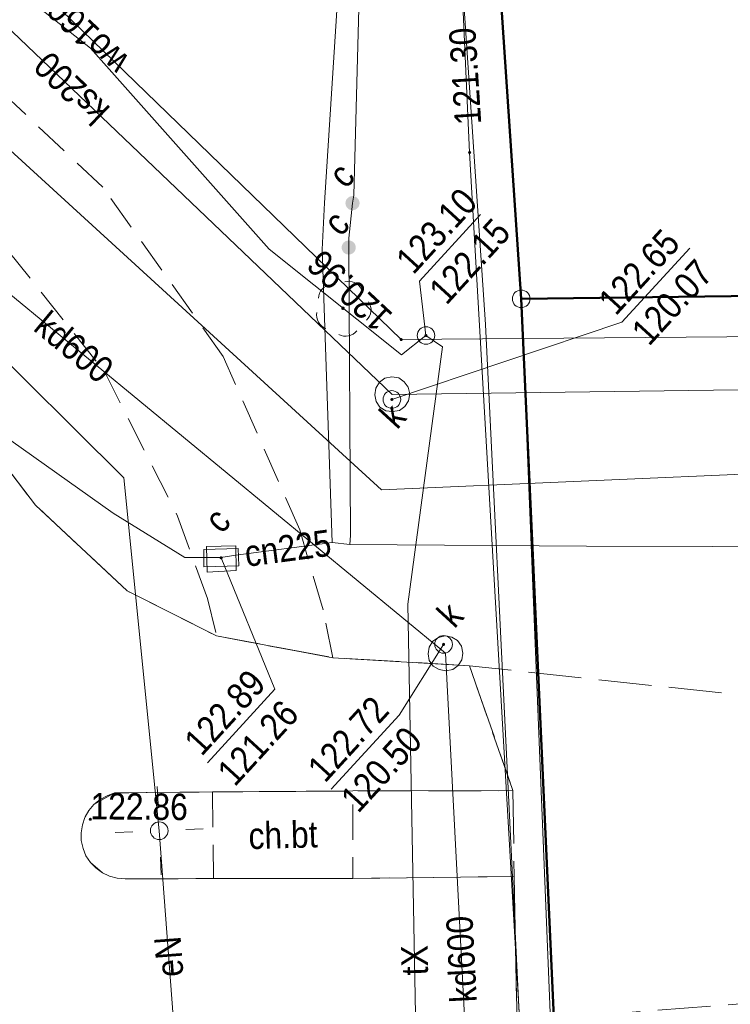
# Model space of a CAD drawing. Header units: metres. Extents: x 0 to 6446955, y 0 to 5658558.
# Tile 64 of 188: x 6441893 to 6441914, y 5654001 to 5654029. Entities that reach past the tile are written whole.
import ezdxf
from ezdxf.enums import TextEntityAlignment as Align

# ---------------------------------------------------------------- set-up
doc = ezdxf.new("R2010")
doc.units = ezdxf.units.M
doc.header["$MEASUREMENT"] = 0
for name, pattern in [('1.0_0.5', [1.5, 1, -0.5]), ('1.5_0.5', [2, 1.5, -0.5]), ('219-500', [0]), ('PRZER3-1', [4, 3, -1])]:
    doc.linetypes.add(name, pattern=pattern)
doc.layers.get('0').update_dxf_attribs({"color": 2, "linetype": 'CONTINUOUS', "lineweight": 5})
for name, color, linetype in [('202-punkt graniczny', 7, 'CONTINUOUS'), ('217-kontur klasyfikacyjny', 7, 'CONTINUOUS'), ('218-kontur użytku gruntowego', 7, 'CONTINUOUS'), ('219-działka ewidencyjna', 7, 'CONTINUOUS'), ('chodnik', 7, 'CONTINUOUS'), ('chodnik-Atr17', 7, 'CONTINUOUS'), ('ciepłownicze urządzenie techniczne', 7, 'CONTINUOUS'), ('ciepłownicze urządzenie techniczne-Atr17', 7, 'CONTINUOUS'), ('jezdnia', 7, 'CONTINUOUS'), ('komora podziemna', 7, 'CONTINUOUS'), ('krawężnik', 7, 'CONTINUOUS'), ('latarnia', 7, 'CONTINUOUS'), ('pikieta sztuczna', 7, 'CONTINUOUS'), ('pikieta sztuczna-Atr2', 7, 'CONTINUOUS'), ('przewód ciepłowniczy', 7, 'CONTINUOUS'), ('przewód ciepłowniczy-Atr1', 7, 'CONTINUOUS'), ('przewód elektroenergetyczny podziemny', 7, 'CONTINUOUS'), ('przewód elektroenergetyczny podziemny-Atr1', 7, 'CONTINUOUS'), ('przewód kanalizacyjny', 7, 'CONTINUOUS'), ('przewód kanalizacyjny-Atr1', 7, 'CONTINUOUS'), ('przewód telekomunikacyjny podziemny', 7, 'CONTINUOUS'), ('przewód telekomunikacyjny podziemny-Atr1', 7, 'CONTINUOUS'), ('przewód wodociągowy', 7, 'CONTINUOUS'), ('przewód wodociągowy-Atr1', 7, 'CONTINUOUS'), ('rzedna', 7, 'CONTINUOUS'), ('rzedna-Atr2', 7, 'CONTINUOUS'), ('rzedna-Atr3', 7, 'CONTINUOUS'), ('właz do komory lub kanału', 7, 'CONTINUOUS'), ('właz do komory lub kanału - okrągły', 7, 'CONTINUOUS'), ('właz do komory lub kanału - okrągły-Atr17', 7, 'CONTINUOUS'), ('właz do komory lub kanału-Atr17', 7, 'CONTINUOUS')]:
    doc.layers.add(name, color=color, linetype=linetype)
doc.layers.add('z - kartowanie', color=1, linetype='CONTINUOUS', lineweight=5)
doc.layers.add('z - MPZT', color=121, linetype='PRZER3-1', lineweight=18)
doc.styles.add('MapaZas', font='geodezja.shx', dxfattribs={"width": 0.9})

# ---------------------------------------------------------------- blocks, each defined once
blk = doc.blocks.new('202')
at = {"color": 0, "linetype": 'Continuous', "lineweight": 0}
blk.add_circle((0, 0), 0.25, dxfattribs=at)
blk = doc.blocks.new('US25')
at = {"linetype": 'Continuous', "lineweight": 0}
h = blk.add_hatch(color=0, dxfattribs=at)
edge = h.paths.add_edge_path()
edge.add_arc((0, 0), 0.2, 0, 360)
blk = doc.blocks.new('PW01')
at = {"linetype": 'Continuous', "lineweight": 13}
h = blk.add_hatch(color=0, dxfattribs=at)
edge = h.paths.add_edge_path()
edge.add_arc((0, 0), 0.045, 0, 360)
blk = doc.blocks.new('SM01')
at = {"color": 0, "linetype": 'Continuous', "lineweight": 13}
for p, q in [((-0.53, 0.531), (-0.883, 0.884)), ((0.531, 0.531), (0.884, 0.884)), ((-0.53, -0.53), (-0.883, -0.883)), ((0.531, -0.53), (0.884, -0.883))]:
    blk.add_line(p, q, dxfattribs=at)
blk.add_circle((0, 0), 0.25, dxfattribs=at)
blk = doc.blocks.new('US22')
at = {"color": 0, "linetype": 'Continuous', "lineweight": 13}
blk.add_circle((0, 0), 0.25, dxfattribs=at)
blk = doc.blocks.new('US15')
at = {"color": 0, "linetype": 'Continuous', "lineweight": 13}
blk.add_circle((0, 0), 0.25, dxfattribs=at)
blk = doc.blocks.new('OP021')
at = {"linetype": 'Continuous', "lineweight": 13}
h = blk.add_hatch(color=0, dxfattribs=at)
edge = h.paths.add_edge_path()
edge.add_arc((0, 0), 0.05, 0, 360)
at = {"color": 0, "linetype": 'Continuous', "lineweight": 13}
for centre, start, end in [((0, 0.4), 49.272, 130.728), ((-0.38, 0.124), 121.308, 202.548), ((0.38, 0.124), 337.452, 58.692), ((-0.235, -0.324), 193.221, 274.871), ((0.235, -0.324), 265.129, 346.779)]:
    blk.add_arc(centre, 0.4, start, end, dxfattribs=at)

msp = doc.modelspace()

# ---------------------------------------------------------------- linework, layer by layer
at = {"layer": '217-kontur klasyfikacyjny', "color": 0, "linetype": 'Continuous', "lineweight": 13, "flags": 128}
msp.add_lwpolyline([(6441906.241, 5654041.094), (6441907.59, 5654021.229)], dxfattribs=at)
at = {"layer": '217-kontur klasyfikacyjny', "color": 0, "linetype": 'Continuous', "lineweight": 13}
msp.add_lwpolyline([(6441907.59, 5654021.229), (6441940.569, 5654021.654)], dxfattribs=at)
at = {"layer": '218-kontur użytku gruntowego', "color": 0, "linetype": 'Continuous', "lineweight": 13, "flags": 128}
for points in [[(6441906.241, 5654041.094), (6441907.59, 5654021.229)], [(6441907.59, 5654021.229), (6441906.241, 5654041.094)]]:
    msp.add_lwpolyline(points, dxfattribs=at)
at = {"layer": '218-kontur użytku gruntowego', "color": 0, "linetype": 'Continuous', "lineweight": 13}
for points in [[(6441907.59, 5654021.229), (6441940.569, 5654021.654)], [(6441940.569, 5654021.654), (6441907.59, 5654021.229)]]:
    msp.add_lwpolyline(points, dxfattribs=at)
at = {"layer": '219-działka ewidencyjna', "color": 0, "linetype": '219-500', "lineweight": 13, "flags": 128}
for points in [[(6441907.59, 5654021.229), (6441906.241, 5654041.094)], [(6441907.59, 5654021.229), (6441908.465, 5653999.602)]]:
    msp.add_lwpolyline(points, dxfattribs=at)
at = {"layer": '219-działka ewidencyjna', "color": 0, "linetype": '219-500', "lineweight": 13}
msp.add_lwpolyline([(6441940.569, 5654021.649), (6441907.59, 5654021.229)], dxfattribs=at)
at = {"layer": 'chodnik', "color": 0, "linetype": '1.0_0.5', "lineweight": 13}
msp.add_lwpolyline([(6441883.376, 5654029.611), (6441887.605, 5654027.433), (6441892.112, 5654023.767), (6441895.769, 5654019.172), (6441897.846, 5654015.073), (6441898.692, 5654012.74), (6441898.951, 5654011.675), (6441902.249, 5654011.056), (6441901.97, 5654012.41), (6441901.31, 5654014.681), (6441899.14, 5654019.597), (6441895.723, 5654024.393), (6441891.034, 5654028.809), (6441886.759, 5654031.53)], dxfattribs=at)
at = {"layer": 'chodnik', "color": 0, "linetype": '1.0_0.5', "lineweight": 13, "flags": 128}
msp.add_lwpolyline([(6441898.835, 5654007.253), (6441898.865, 5654004.799), (6441902.814, 5654004.803), (6441902.818, 5654007.28)], close=True, dxfattribs=at)
at = {"layer": 'jezdnia', "color": 0, "linetype": '1.5_0.5', "lineweight": 13, "flags": 128}
msp.add_lwpolyline([(6441906.123, 5654010.83), (6441902.249, 5654011.056), (6441898.951, 5654011.675), (6441896.418, 5654012.951), (6441893.819, 5654015.384), (6441893.001, 5654016.445), (6441891.418, 5654018.952), (6441889.467, 5654021.322), (6441886.142, 5654024.163), (6441884.108, 5654025.998), (6441881.86, 5654028.815), (6441880.987, 5654030.497), (6441879.277, 5654021.907), (6441879.501, 5654021.81), (6441879.738, 5654021.715), (6441879.97, 5654021.612), (6441880.215, 5654021.509), (6441880.446, 5654021.406), (6441880.663, 5654021.288), (6441880.902, 5654021.178), (6441881.119, 5654021.061), (6441881.344, 5654020.936), (6441881.555, 5654020.811), (6441881.78, 5654020.686), (6441882.223, 5654020.416), (6441882.435, 5654020.276), (6441882.646, 5654020.137), (6441882.858, 5654019.998), (6441883.056, 5654019.844), (6441883.274, 5654019.697), (6441883.465, 5654019.536), (6441883.67, 5654019.389), (6441883.861, 5654019.228), (6441884.066, 5654019.067), (6441884.251, 5654018.898), (6441884.449, 5654018.73), (6441884.634, 5654018.561), (6441884.818, 5654018.392), (6441885.003, 5654018.209), (6441885.181, 5654018.033), (6441885.366, 5654017.85), (6441885.537, 5654017.667), (6441885.715, 5654017.476), (6441885.879, 5654017.285), (6441886.043, 5654017.094), (6441886.207, 5654016.903), (6441886.372, 5654016.698), (6441886.536, 5654016.507), (6441886.687, 5654016.302), (6441886.837, 5654016.096), (6441886.988, 5654015.89), (6441887.131, 5654015.691), (6441887.268, 5654015.471), (6441887.412, 5654015.258), (6441887.542, 5654015.044), (6441887.686, 5654014.831), (6441887.816, 5654014.617), (6441887.939, 5654014.382), (6441888.069, 5654014.168), (6441888.178, 5654013.947), (6441888.404, 5654013.482), (6441888.52, 5654013.254), (6441888.622, 5654013.025), (6441888.731, 5654012.789), (6441888.826, 5654012.567), (6441888.915, 5654012.323), (6441889.017, 5654012.094), (6441889.099, 5654011.843), (6441889.275, 5654011.369), (6441889.343, 5654011.117), (6441889.424, 5654010.88), (6441889.492, 5654010.628), (6441889.566, 5654010.384), (6441889.627, 5654010.139), (6441889.68, 5654009.887), (6441889.741, 5654009.641), (6441889.78, 5654009.388), (6441889.834, 5654009.136), (6441889.887, 5654008.884), (6441889.927, 5654008.63), (6441889.959, 5654008.384), (6441889.998, 5654008.131), (6441890.017, 5654007.87), (6441890.049, 5654007.624), (6441890.074, 5654007.37), (6441890.093, 5654007.109), (6441890.104, 5654006.855), (6441890.115, 5654006.6), (6441890.123, 5654006.091), (6441890.121, 5654005.836), (6441890.111, 5654005.574), (6441890.108, 5654005.319), (6441890.098, 5654005.071), (6441890.049, 5654004.559), (6441890.032, 5654004.303), (6441890.008, 5654004.055), (6441889.963, 5654003.798), (6441889.931, 5654003.542), (6441889.9, 5654003.285), (6441889.848, 5654003.035), (6441889.809, 5654002.786), (6441889.749, 5654002.543), (6441889.704, 5654002.286), (6441889.644, 5654002.043), (6441889.577, 5654001.792), (6441889.51, 5654001.541), (6441889.442, 5654001.305), (6441889.376, 5654001.054), (6441889.295, 5654000.803), (6441889.213, 5654000.566), (6441889.132, 5654000.328), (6441889.043, 5654000.084), (6441888.954, 5653999.853), (6441888.859, 5653999.616), (6441888.756, 5653999.37), (6441888.66, 5653999.133), (6441888.55, 5653998.908), (6441888.447, 5653998.677), (6441888.33, 5653998.446), (6441888.219, 5653998.221), (6441888.095, 5653997.997), (6441887.97, 5653997.772), (6441887.853, 5653997.54), (6441887.714, 5653997.329), (6441887.589, 5653997.104), (6441887.45, 5653996.892), (6441887.331, 5653996.703), (6441887.197, 5653996.527), (6441887.085, 5653996.345), (6441886.958, 5653996.163), (6441886.824, 5653995.987), (6441886.691, 5653995.811), (6441886.549, 5653995.642), (6441886.415, 5653995.467), (6441886.282, 5653995.291), (6441886.133, 5653995.129), (6441885.992, 5653994.96), (6441885.843, 5653994.797), (6441885.695, 5653994.621), (6441885.547, 5653994.459), (6441885.391, 5653994.303), (6441885.242, 5653994.155), (6441885.059, 5653993.97), (6441884.883, 5653993.792), (6441884.692, 5653993.628), (6441884.508, 5653993.457), (6441884.318, 5653993.279), (6441884.127, 5653993.115), (6441883.936, 5653992.951), (6441883.73, 5653992.8), (6441883.539, 5653992.636), (6441883.333, 5653992.485), (6441883.128, 5653992.335), (6441882.915, 5653992.191), (6441882.709, 5653992.04), (6441882.503, 5653991.904), (6441882.29, 5653991.76), (6441882.09, 5653991.631), (6441881.862, 5653991.501), (6441881.648, 5653991.371), (6441881.427, 5653991.248), (6441881.2, 5653991.117), (6441880.971, 5653991.001), (6441880.75, 5653990.878), (6441880.528, 5653990.769), (6441880.299, 5653990.667), (6441880.078, 5653990.558), (6441879.834, 5653990.456), (6441879.605, 5653990.354), (6441879.361, 5653990.265), (6441879.139, 5653990.17), (6441878.895, 5653990.082), (6441878.658, 5653990), (6441878.414, 5653989.912), (6441878.17, 5653989.837), (6441877.94, 5653989.763), (6441877.695, 5653989.689), (6441877.443, 5653989.621), (6441877.206, 5653989.554), (6441876.96, 5653989.508), (6441876.715, 5653989.448), (6441876.47, 5653989.387), (6441876.21, 5653989.34), (6441875.971, 5653989.302), (6441875.719, 5653989.248), (6441875.458, 5653989.215), (6441875.219, 5653989.177), (6441874.973, 5653989.144), (6441874.712, 5653989.126), (6441874.466, 5653989.094), (6441874.219, 5653989.076), (6441873.95, 5653989.064), (6441873.703, 5653989.046), (6441873.456, 5653989.042), (6441873.187, 5653989.045), (6441872.939, 5653989.041), (6441872.691, 5653989.051), (6441872.429, 5653989.061), (6441872.166, 5653989.07), (6441871.925, 5653989.088), (6441871.662, 5653989.112), (6441871.406, 5653989.129), (6441871.157, 5653989.167), (6441870.665, 5653983.462), (6441872.153, 5653984.066), (6441874.163, 5653984.069), (6441876.166, 5653984.242), (6441877.809, 5653983.727), (6441885.918, 5653986.987), (6441889.004, 5653990.371), (6441892.126, 5653994.048), (6441894.497, 5653996.948), (6441897.255, 5653999.101), (6441898.726, 5653999.76), (6441902.288, 5654000.512), (6441907.473, 5654000.754), (6441907.391, 5654004.856), (6441902.814, 5654004.803), (6441898.865, 5654004.799), (6441896.36, 5654004.787), (6441895.918, 5654004.867), (6441895.715, 5654004.957), (6441895.377, 5654005.254), (6441895.248, 5654005.439), (6441895.168, 5654005.648), (6441895.116, 5654005.872), (6441895.113, 5654006.091), (6441895.146, 5654006.319), (6441895.214, 5654006.528), (6441895.326, 5654006.724), (6441895.467, 5654006.893), (6441896.054, 5654007.223), (6441898.835, 5654007.253), (6441902.818, 5654007.28), (6441907.355, 5654007.289)], close=True, dxfattribs=at)
at = {"layer": 'jezdnia', "color": 0, "linetype": '1.5_0.5', "lineweight": 13}
msp.add_lwpolyline([(6441940.578, 5654008.104), (6441927.188, 5654008.559), (6441906.123, 5654010.83), (6441907.355, 5654007.289), (6441907.391, 5654004.856), (6441907.473, 5654000.754), (6441926.899, 5654002.275), (6441940.582, 5654002.432)], dxfattribs=at)
at = {"layer": 'komora podziemna', "color": 0, "linetype": 'Continuous', "lineweight": 13, "flags": 128}
for points in [[(6441904.115, 5654018.988), (6441904.275, 5654018.881), (6441904.388, 5654018.724), (6441904.432, 5654018.534), (6441904.391, 5654018.341), (6441904.292, 5654018.174), (6441904.134, 5654018.061), (6441903.944, 5654018.032), (6441903.752, 5654018.059), (6441903.585, 5654018.157), (6441903.479, 5654018.323), (6441903.435, 5654018.512), (6441903.469, 5654018.697), (6441903.568, 5654018.864), (6441903.726, 5654018.978), (6441903.922, 5654019.014)], [(6441898.67, 5654014.211), (6441899.497, 5654014.226), (6441899.507, 5654013.526), (6441898.681, 5654013.482)], [(6441905.787, 5654011.544), (6441905.9, 5654011.387), (6441905.937, 5654011.19), (6441905.91, 5654010.998), (6441905.804, 5654010.837), (6441905.647, 5654010.724), (6441905.457, 5654010.681), (6441905.264, 5654010.722), (6441905.097, 5654010.82), (6441904.984, 5654010.978), (6441904.955, 5654011.168), (6441904.981, 5654011.36), (6441905.08, 5654011.528), (6441905.245, 5654011.634), (6441905.435, 5654011.678), (6441905.62, 5654011.643)]]:
    msp.add_lwpolyline(points, close=True, dxfattribs=at)
at = {"layer": 'krawężnik', "color": 0, "linetype": 'Continuous', "lineweight": 13, "flags": 128}
for points in [[(6441893.819, 5654015.384), (6441893.001, 5654016.445), (6441891.418, 5654018.952), (6441889.467, 5654021.322), (6441886.142, 5654024.163), (6441884.108, 5654025.998), (6441881.86, 5654028.815), (6441880.987, 5654030.497), (6441880.643, 5654031.543), (6441880.285, 5654032.441), (6441880.227, 5654034.406), (6441880.098, 5654035.568)], [(6441893.819, 5654015.384), (6441896.418, 5654012.951), (6441898.951, 5654011.675), (6441902.249, 5654011.056), (6441906.123, 5654010.83)], [(6441896.054, 5654007.223), (6441895.846, 5654007.143), (6441895.652, 5654007.035), (6441895.467, 5654006.893), (6441895.326, 5654006.724), (6441895.214, 5654006.528), (6441895.146, 5654006.319), (6441895.113, 5654006.091), (6441895.116, 5654005.872), (6441895.168, 5654005.648), (6441895.248, 5654005.439), (6441895.377, 5654005.254), (6441895.532, 5654005.098), (6441895.715, 5654004.957), (6441895.918, 5654004.867), (6441896.133, 5654004.806), (6441896.36, 5654004.787)], [(6441907.355, 5654007.289), (6441902.818, 5654007.28), (6441898.835, 5654007.253), (6441896.054, 5654007.223)], [(6441896.36, 5654004.787), (6441898.865, 5654004.799), (6441902.814, 5654004.803), (6441907.391, 5654004.856)]]:
    msp.add_lwpolyline(points, dxfattribs=at)
at = {"layer": 'przewód ciepłowniczy', "color": 0, "linetype": 'Continuous', "lineweight": 13}
for points in [[(6441902.232, 5654014.325), (6441901.944, 5654022.629), (6441902.013, 5654023.949), (6441902.843, 5654036.924), (6441902.695, 5654037.073), (6441880.7, 5654038.298), (6441880.523, 5654038.46), (6441878.84, 5654071.913)], [(6441879.182, 5654071.913), (6441880.834, 5654038.785), (6441880.968, 5654038.635), (6441903.049, 5654037.4), (6441903.19, 5654037.243), (6441902.839, 5654024.169), (6441902.806, 5654023.941), (6441902.701, 5654022.953), (6441902.699, 5654022.684), (6441902.747, 5654014.518), (6441902.73, 5654014.262)]]:
    msp.add_lwpolyline(points, dxfattribs=at)
at = {"layer": 'przewód ciepłowniczy', "color": 0, "linetype": 'Continuous', "lineweight": 13, "flags": 128}
for points in [[(6441752.762, 5654008.994), (6441784.001, 5654009.053), (6441812.511, 5654009.863), (6441812.28, 5654013.343), (6441816.346, 5654013.578), (6441816.514, 5654010.075), (6441835.022, 5654011.23), (6441861.585, 5654028.113), (6441879.022, 5654027.211), (6441896.023, 5654015.156)], [(6441902.73, 5654014.262), (6441909.442, 5654014.218), (6441916.57, 5654014.199), (6441916.68, 5654017.665), (6441920.677, 5654017.544), (6441920.838, 5654013.885), (6441935.349, 5654014.008)], [(6441896.023, 5654015.156), (6441898.054, 5654013.893), (6441899.073, 5654013.896), (6441899.502, 5654013.964), (6441902.232, 5654014.325)], [(6441902.232, 5654014.325), (6441902.73, 5654014.262)]]:
    msp.add_lwpolyline(points, dxfattribs=at)
at = {"layer": 'przewód elektroenergetyczny podziemny', "color": 0, "linetype": 'Continuous', "lineweight": 13}
for points in [[(6441907.949, 5653993.81), (6441906.127, 5654025.376), (6441905.486, 5654039.425), (6441905.122, 5654040.315), (6441903.44, 5654040.567), (6441895.958, 5654040.747), (6441886.928, 5654040.229), (6441885.207, 5654040.896), (6441885.141, 5654042.068), (6441883.375, 5654071.913)], [(6441907.877, 5653993.821), (6441906.575, 5654020.504), (6441905.245, 5654040.243), (6441885.8, 5654039.974), (6441883.931, 5654071.913)], [(6441940.572, 5654016.483), (6441926.531, 5654016.415), (6441914.949, 5654016.308), (6441903.624, 5654015.816), (6441889.871, 5654028.382), (6441883.801, 5654034.414), (6441882.612, 5654034.419), (6441858.091, 5654032.234)]]:
    msp.add_lwpolyline(points, dxfattribs=at)
at = {"layer": 'przewód elektroenergetyczny podziemny', "color": 0, "linetype": 'Continuous', "lineweight": 13, "flags": 128}
for points in [[(6441871.965, 5654029.469), (6441876.054, 5654029.685), (6441881.419, 5654029.029), (6441882.696, 5654028.484), (6441887.897, 5654024.509), (6441896.319, 5654016.16), (6441897.326, 5654006.154)], [(6441897.326, 5654006.154), (6441897.86, 5653999.007)]]:
    msp.add_lwpolyline(points, dxfattribs=at)
at = {"layer": 'przewód kanalizacyjny', "color": 0, "linetype": 'Continuous', "lineweight": 13, "flags": 128}
for points in [[(6441885.762, 5654035.86), (6441903.93, 5654018.519)], [(6441905.442, 5654011.182), (6441884.379, 5654028.53)], [(6441903.93, 5654018.519), (6441934.086, 5654018.921)], [(6441906.348, 5653993.839), (6441905.442, 5654011.182)]]:
    msp.add_lwpolyline(points, dxfattribs=at)
at = {"layer": 'przewód telekomunikacyjny podziemny', "color": 0, "linetype": 'Continuous', "lineweight": 13, "flags": 128}
for points in [[(6441904.89, 5654020.19), (6441904.199, 5654019.642), (6441900.443, 5654022.634), (6441895.372, 5654028.335), (6441888.715, 5654033.576), (6441885.353, 5654037.576), (6441884.792, 5654039.717), (6441884.225, 5654041.822), (6441884.327, 5654042.556)], [(6441904.757, 5653997.18), (6441904.646, 5653997.919), (6441904.376, 5654012.579), (6441905.357, 5654019.87), (6441904.89, 5654020.19)]]:
    msp.add_lwpolyline(points, dxfattribs=at)
at = {"layer": 'przewód wodociągowy', "color": 0, "linetype": 'Continuous', "lineweight": 13, "flags": 128}
for points in [[(6441862.155, 5654035.726), (6441886.399, 5654037.296), (6441904.187, 5654020.074)], [(6441904.187, 5654020.074), (6441935.34, 5654020.335)]]:
    msp.add_lwpolyline(points, dxfattribs=at)
at = {"layer": 'rzedna-Atr2', "color": 0, "lineweight": 13, "flags": 128}
for points in [[(6441904.89, 5654020.19), (6441904.702, 5654021.731), (6441906.431, 5654023.62)], [(6441903.922, 5654018.377), (6441910.443, 5654020.569), (6441912.367, 5654022.669)], [(6441899.08, 5654013.889), (6441900.603, 5654010.162), (6441898.698, 5654008.081)], [(6441905.389, 5654011.435), (6441904.125, 5654009.433), (6441902.198, 5654007.328)]]:
    msp.add_lwpolyline(points, dxfattribs=at)
at = {"layer": 'właz do komory lub kanału', "color": 0, "linetype": 'Continuous', "lineweight": 13, "flags": 128}
msp.add_lwpolyline([(6441899.586, 5654013.657), (6441898.589, 5654013.634), (6441898.589, 5654014.122), (6441899.564, 5654014.151)], close=True, dxfattribs=at)
at = {"layer": 'z - MPZT', "color": 0, "linetype": 'Continuous', "lineweight": 50}
for points in [[(6441906.63, 5654035.366), (6441907.59, 5654021.229), (6441908.834, 5653993.8), (6441908.941, 5653990.556), (6441909.57, 5653976.286), (6441889.774, 5653974.982), (6441890.84, 5653955.142)], [(6441907.59, 5654021.229), (6441935.868, 5654021.589)]]:
    msp.add_lwpolyline(points, dxfattribs=at)

# ---------------------------------------------------------------- block references
at = {"layer": '202-punkt graniczny', "color": 0, "linetype": 'Continuous', "lineweight": 13, "rotation": 47.52228373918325}
msp.add_blockref('202', (6441907.59, 5654021.229), dxfattribs=at)
at = {"layer": 'ciepłownicze urządzenie techniczne', "color": 0, "linetype": 'Continuous', "lineweight": 13, "rotation": 47.52228373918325}
for p in [(6441902.806, 5654023.941), (6441902.699, 5654022.684)]:
    msp.add_blockref('US25', p, dxfattribs=at)
at = {"layer": 'komora podziemna', "color": 0, "linetype": 'Continuous', "lineweight": 13, "rotation": 47.52228373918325}
msp.add_blockref('US15', (6441904.89, 5654020.19), dxfattribs=at)
at = {"layer": 'latarnia', "color": 0, "linetype": 'Continuous', "lineweight": 13, "rotation": 47.52228373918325}
msp.add_blockref('SM01', (6441897.326, 5654006.154), dxfattribs=at)
at = {"layer": 'pikieta sztuczna', "color": 0, "linetype": 'Continuous', "lineweight": 13, "rotation": 47.52228373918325}
msp.add_blockref('PW01', (6441895.372, 5654006.478), dxfattribs=at)
at = {"layer": 'rzedna', "color": 0, "linetype": 'Continuous', "lineweight": 13, "rotation": 47.52228373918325}
for p in [(6441906.127, 5654025.376), (6441904.89, 5654020.19), (6441904.187, 5654020.074), (6441903.922, 5654018.377), (6441899.08, 5654013.889), (6441905.389, 5654011.435)]:
    msp.add_blockref('PW01', p, dxfattribs=at)
at = {"layer": 'właz do komory lub kanału - okrągły', "color": 0, "linetype": 'Continuous', "lineweight": 13, "rotation": 47.52228373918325}
for p in [(6441903.922, 5654018.377), (6441905.389, 5654011.435)]:
    msp.add_blockref('US22', p, dxfattribs=at)
at = {"layer": 'z - kartowanie', "color": 0, "linetype": 'Continuous', "lineweight": 13, "rotation": 47.52228373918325}
msp.add_blockref('OP021', (6441902.534, 5654020.963), dxfattribs=at)

# ---------------------------------------------------------------- texts
at = {"layer": 'chodnik-Atr17', "color": 0, "lineweight": 13, "style": 'MapaZas', "width": 0.9}
msp.add_text('ch.bt', height=0.75, rotation=1.5303, dxfattribs=at).set_placement((6441900.835, 5654006.032), align=Align.MIDDLE_CENTER)
at = {"layer": 'ciepłownicze urządzenie techniczne-Atr17', "color": 0, "lineweight": 13, "style": 'MapaZas', "width": 0.9}
for p in [(6441902.613, 5654024.322), (6441902.467, 5654022.964)]:
    msp.add_text('c', height=0.75, rotation=47.5223, dxfattribs=at).set_placement(p)
at = {"layer": 'pikieta sztuczna-Atr2', "color": 0, "lineweight": 13, "style": 'MapaZas', "width": 0.9}
msp.add_text('122.86', height=0.75, rotation=359.4593, dxfattribs=at).set_placement((6441895.372, 5654006.478))
at = {"layer": 'przewód ciepłowniczy-Atr1', "color": 0, "lineweight": 13, "style": 'MapaZas', "width": 0.9}
msp.add_text('cn225', height=0.75, rotation=7.5293, dxfattribs=at).set_placement((6441900.972, 5654014.164), align=Align.MIDDLE_CENTER)
at = {"layer": 'przewód elektroenergetyczny podziemny-Atr1', "color": 0, "lineweight": 13, "style": 'MapaZas', "width": 0.9}
msp.add_text('eN', height=0.75, rotation=94.2743, dxfattribs=at).set_placement((6441897.597, 5654002.584), align=Align.MIDDLE_CENTER)
at = {"layer": 'przewód kanalizacyjny-Atr1', "color": 0, "lineweight": 13, "style": 'MapaZas', "width": 0.9}
for s, rotation, p in [('ks200', 136.3353, (6441894.842, 5654027.193)), ('kd600', 320.5263, (6441894.91, 5654019.863)), ('kd600', 92.9883, (6441905.895, 5654002.511))]:
    msp.add_text(s, height=0.75, rotation=rotation, dxfattribs=at).set_placement(p, align=Align.MIDDLE_CENTER)
at = {"layer": 'przewód telekomunikacyjny podziemny-Atr1', "color": 0, "lineweight": 13, "style": 'MapaZas', "width": 0.9}
msp.add_text('tX', height=0.75, rotation=91.0623, dxfattribs=at).set_placement((6441904.566, 5654002.48), align=Align.MIDDLE_CENTER)
at = {"layer": 'przewód wodociągowy-Atr1', "color": 0, "lineweight": 13, "style": 'MapaZas', "width": 0.9}
msp.add_text('wo160', height=0.75, rotation=135.9243, dxfattribs=at).set_placement((6441895.293, 5654028.692), align=Align.MIDDLE_CENTER)
at = {"layer": 'rzedna-Atr2', "color": 0, "lineweight": 13, "style": 'MapaZas', "width": 0.9}
for s, rotation, p in [('121.30', 93.6163, (6441906.459, 5654026.183)), ('120.96', 136.9443, (6441903.986, 5654020.787))]:
    msp.add_text(s, height=0.75, rotation=rotation, dxfattribs=at).set_placement(p)
for s, p in [('123.10', (6441904.696, 5654021.737)), ('122.65', (6441910.438, 5654020.574)), ('122.89', (6441898.692, 5654008.087)), ('122.72', (6441902.192, 5654007.333))]:
    msp.add_text(s, height=0.75, rotation=47.5223, dxfattribs=at).set_placement(p, align=Align.BOTTOM_LEFT)
at = {"layer": 'rzedna-Atr3', "color": 0, "lineweight": 13, "style": 'MapaZas', "width": 0.9}
for s, p in [('122.15', (6441905.636, 5654020.876)), ('120.07', (6441911.379, 5654019.712)), ('121.26', (6441899.632, 5654007.225)), ('120.50', (6441903.132, 5654006.472))]:
    msp.add_text(s, height=0.75, rotation=47.5223, dxfattribs=at).set_placement(p, align=Align.BOTTOM_LEFT)
at = {"layer": 'właz do komory lub kanału - okrągły-Atr17', "color": 0, "lineweight": 13, "style": 'MapaZas', "width": 0.9}
for p in [(6441904.067, 5654017.499), (6441905.696, 5654011.859)]:
    msp.add_text('k', height=0.75, rotation=47.5223, dxfattribs=at).set_placement(p)
at = {"layer": 'właz do komory lub kanału-Atr17', "color": 0, "lineweight": 13, "style": 'MapaZas', "width": 0.9}
msp.add_text('c', height=0.75, rotation=47.5223, dxfattribs=at).set_placement((6441899.094, 5654014.541))

doc.saveas('drawing.dxf')
